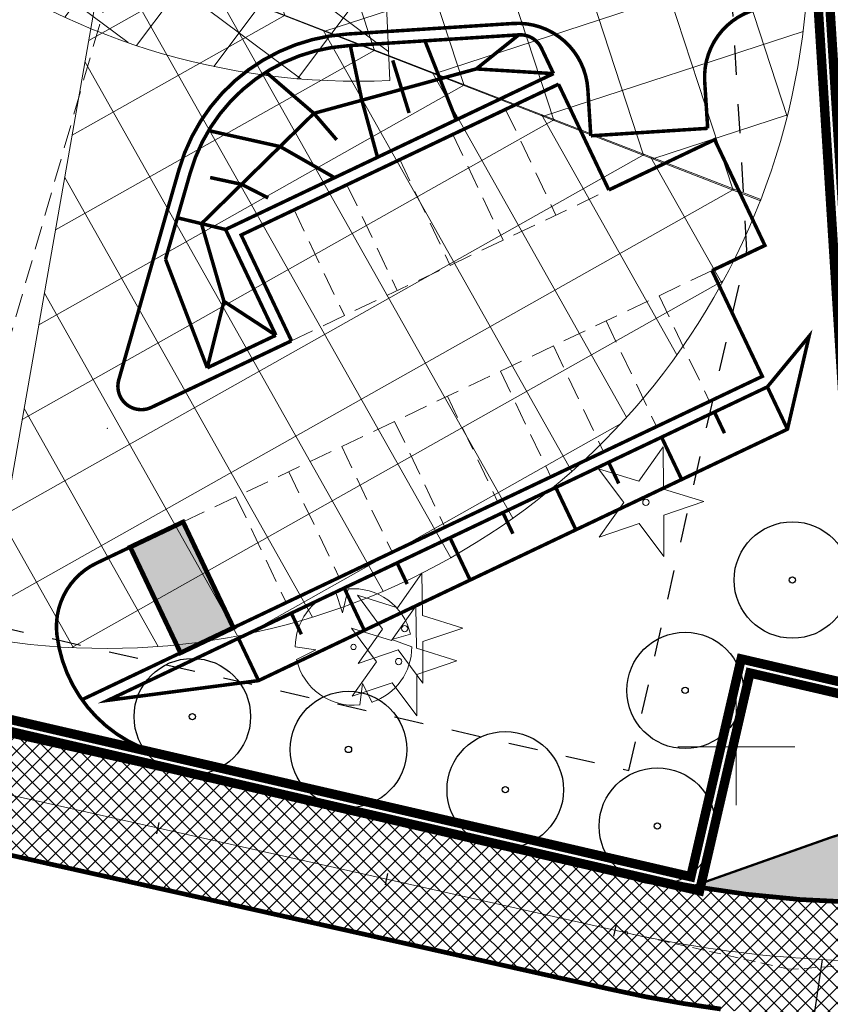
# Model space of a CAD drawing. Extents: x 5459245 to 5462690, y 5971016 to 5972523.
# Tile 5 of 198: x 5462419 to 5462454, y 5972089 to 5972131. Entities that reach past the tile are written whole.
import ezdxf

# ---------------------------------------------------------------- set-up
doc = ezdxf.new("R2010")
doc.units = 0
doc.header["$PDSIZE"] = 0.75
for name, pattern in [('8', [0.5, 0.25, -0.25]), ('HIDDEN', [0.375, 0.25, -0.125]), ('PTTU', [15, 10, -5])]:
    doc.linetypes.add(name, pattern=pattern)
doc.layers.get('0').update_dxf_attribs({"linetype": 'CONTINUOUS', "lineweight": 13})
doc.layers.add('! A3 - Wypełnienie zabruk', color=7, linetype='CONTINUOUS', lineweight=30, true_color=0xcca68a)
doc.layers.add('! DB - ciąg pr', color=7, linetype='CONTINUOUS', lineweight=0, true_color=0xfdb087)
for name, color, linetype, lineweight in [('! DB - Krawężnik betonowy 15x30 z oporem (H 12cm)', 7, 'CONTINUOUS', 50), ('! DB - Krawężnik kamienny 15x30 obniżony do 3cm', 5, 'HIDDEN', 30), ('! DB - Obrzeże betonowe 8x30', 7, 'CONTINUOUS', 30), ('! DB - POMOC', 1, 'CONTINUOUS', 30), ('0Z_BUDYNKI', 7, 'CONTINUOUS', 9), ('0Z_DRZEWA', 94, 'CONTINUOUS', 9), ('A_GRANICA OPRACOWANIA', 7, 'CONTINUOUS', 5), ('A_LINIE MDCP_NIEPRZEKRACZLNA LINIA ZABUDOWY', 1, 'CONTINUOUS', 0), ('A_LINIE PZT', 7, 'CONTINUOUS', 13), ('A_PROJEKTY TOWARZYSZĄCE', 7, 'CONTINUOUS', 20), ('A_RZĘDNE', 5, 'CONTINUOUS', 18), ('A_SCHODY ZEWNĘTRZNE', 7, 'CONTINUOUS', 20), ('A_SKARPY PROJEKTOWANE', 7, 'CONTINUOUS', 20), ('A_ZIELEŃ ISTNIEJĄCA', 7, 'CONTINUOUS', 18), ('A_ZIELEŃ WYSOKA PROJEKTOWANA', 255, 'CONTINUOUS', 18), ('Warstwa 1', 253, 'CONTINUOUS', 0)]:
    doc.layers.add(name, color=color, linetype=linetype, lineweight=lineweight)
for name, color, linetype in [('ADT CCTV', 102, 'CONTINUOUS'), ('C-DROGI-SYTUACJA', 7, 'CONTINUOUS'), ('C-DROGI-SYTUACJA-ETYKIETY', 3, 'CONTINUOUS')]:
    doc.layers.add(name, color=color, linetype=linetype)
doc.dimstyles.new('ISO-25', dxfattribs={"dimtxt": 2.5, "dimasz": 2.5, "dimexe": 1.25, "dimexo": 0.625, "dimtad": 1, "dimtxsty": 'Standard', "dimcen": 2.5, "dimadec": 0, "dimazin": 0, "dimtfac": 1, "dimtmove": 0, "dimatfit": 3, "dimfxl": 1, "dimarcsym": 0})

# ---------------------------------------------------------------- blocks, each defined once
blk = doc.blocks.new('AeccTickLine')
at = {"color": 0, "linetype": 'ByBlock', "lineweight": -2}
blk.add_line((0, 1), (-3.673819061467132e-16, -1), dxfattribs=at)
blk = doc.blocks.new('A$C792F184C')
at = {"layer": '! A3 - Wypełnienie zabruk', "lineweight": 5, "transparency": 33554559}
h = blk.add_hatch(dxfattribs=at)
h.set_pattern_fill('NET', color=256, scale=0.15, angle=45, style=0)
h.set_pattern_definition([(45, (-5462461.02093212, -5972101.945373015), (-0.3367596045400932, 0.3367596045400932), []), (135, (-5462461.02093212, -5972101.945373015), (-0.3367596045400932, -0.3367596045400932), [])])
edge = h.paths.add_edge_path()
edge.add_line((-15.38092285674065, -7.403365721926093), (-53.50893031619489, 1.123285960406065))
edge.add_line((-53.50893031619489, 1.123285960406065), (-54.63516962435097, -3.748353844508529))
edge.add_line((-54.63516962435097, -3.748353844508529), (-16.43151579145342, -12.29174525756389))
edge.add_arc((-4.712715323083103, 39.43875374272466), 53.04125574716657, 257.2358993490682, 264.7809242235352)
edge.add_arc((-4.795757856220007, 38.90281896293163), 52.49999994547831, 264.8179726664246, 270.0262350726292)
edge.add_arc((-4.768971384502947, -19.59717484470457), 5.999999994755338, 2.0275801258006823, 90.02623508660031, ccw=False)
edge.add_line((1.227272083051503, -19.38489146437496), (0.159328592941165, -2.204464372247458))
edge.add_arc((-5.729579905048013, -2.679642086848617), 5.908048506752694, -92.4095424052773, 4.613218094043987, ccw=False)
edge.add_arc((-4.791310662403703, 38.96307541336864), 47.56034850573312, 257.1349004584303, 268.5702917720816, ccw=False)
at = {"layer": '! DB - ciąg pr', "transparency": 33554559}
h = blk.add_hatch(color=256, dxfattribs=at)
h.dxf.hatch_style = 1
edge = h.paths.add_edge_path()
edge.add_arc((-5.828634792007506, -2.584325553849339), 6.000000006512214, 268.5738409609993, 302.5125820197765, ccw=False)
edge.add_arc((-4.79575783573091, 38.90281918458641), 47.50000016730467, 260.20011897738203, 268.57384093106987, ccw=False)
edge.add_line((-12.88061187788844, -7.904072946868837), (-7.003852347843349, -5.824255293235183))
edge.add_arc((-3.667568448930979, -15.25130202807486), 10.00000001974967, 99.68180617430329, 109.4891525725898, ccw=False)
edge.add_arc((-5.828634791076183, -2.584325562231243), 2.85000000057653, 279.6818062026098, 363.6298347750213)
edge.add_line((-2.984352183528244, -2.403891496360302), (-3.945735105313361, 12.75092271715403))
edge.add_line((-3.945735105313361, 12.75092271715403), (-6.01386602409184, 45.35202176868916))
edge.add_line((-6.01386602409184, 45.35202176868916), (-6.304948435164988, 50.16404099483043))
edge.add_line((-6.304948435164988, 50.16404099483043), (-6.450150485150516, 53.72363162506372))
edge.add_line((-6.450150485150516, 53.72363162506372), (-6.505171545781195, 57.1077878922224))
edge.add_line((-6.505171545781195, 57.1077878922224), (-6.409438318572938, 62.97976322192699))
edge.add_line((-6.409438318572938, 62.97976322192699), (-6.167209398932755, 67.19574770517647))
edge.add_line((-6.167209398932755, 67.19574770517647), (-5.726241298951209, 71.83064263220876))
edge.add_line((-5.726241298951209, 71.83064263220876), (-4.930006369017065, 77.42045058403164))
edge.add_line((-4.930006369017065, 77.42045058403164), (-4.067410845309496, 81.9986042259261))
edge.add_line((-4.067410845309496, 81.9986042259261), (-2.989395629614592, 86.73322919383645))
edge.add_line((-2.989395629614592, 86.73322919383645), (-1.217881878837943, 93.14886374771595))
edge.add_line((-1.217881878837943, 93.14886374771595), (0.8142073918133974, 99.2562124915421))
edge.add_line((0.8142073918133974, 99.2562124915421), (3.909423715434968, 107.012181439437))
edge.add_line((3.909423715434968, 107.012181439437), (5.488308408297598, 110.4749169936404))
edge.add_line((5.488308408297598, 110.4749169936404), (7.794632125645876, 115.0918721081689))
edge.add_arc((110.3447429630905, 61.55314890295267), 115.6845716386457, 148.9987876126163, 152.4321194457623, ccw=False)
edge.add_line((11.18497174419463, 121.137206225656), (13.37285226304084, 124.6663384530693))
edge.add_line((13.37285226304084, 124.6663384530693), (13.79051064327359, 123.7885922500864))
edge.add_line((13.79051064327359, 123.7885922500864), (13.9957282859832, 123.1396532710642))
edge.add_line((13.9957282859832, 123.1396532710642), (14.12269076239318, 122.496398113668))
edge.add_line((14.12269076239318, 122.496398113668), (14.17310584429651, 121.3394146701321))
edge.add_line((14.17310584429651, 121.3394146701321), (14.09369199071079, 120.6348103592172))
edge.add_line((14.09369199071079, 120.6348103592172), (13.97983158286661, 120.1151636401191))
edge.add_line((13.97983158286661, 120.1151636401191), (13.74647081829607, 119.4147510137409))
edge.add_line((13.74647081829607, 119.4147510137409), (13.3581861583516, 118.6243466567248))
edge.add_line((13.3581861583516, 118.6243466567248), (12.49767921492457, 117.132135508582))
edge.add_line((12.49767921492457, 117.132135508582), (10.74747308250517, 113.9384502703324))
edge.add_line((10.74747308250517, 113.9384502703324), (9.326732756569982, 111.1684634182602))
edge.add_line((9.326732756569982, 111.1684634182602), (8.46603986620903, 109.4016759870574))
edge.add_line((8.46603986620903, 109.4016759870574), (7.549000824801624, 107.436166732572))
edge.add_line((7.549000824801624, 107.436166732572), (6.728234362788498, 105.5961253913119))
edge.add_line((6.728234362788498, 105.5961253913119), (5.550376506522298, 102.8032313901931))
edge.add_line((5.550376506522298, 102.8032313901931), (4.444735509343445, 99.99060751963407))
edge.add_line((4.444735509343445, 99.99060751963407), (3.366212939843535, 97.03143960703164))
edge.add_line((3.366212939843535, 97.03143960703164), (2.778127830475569, 95.31088835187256))
edge.add_line((2.778127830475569, 95.31088835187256), (1.495462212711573, 91.2313127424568))
edge.add_line((1.495462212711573, 91.2313127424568), (0.919384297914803, 89.21872404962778))
edge.add_line((0.919384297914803, 89.21872404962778), (0.4232359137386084, 87.3725059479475))
edge.add_line((0.4232359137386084, 87.3725059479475), (-0.2401935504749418, 84.70339977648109))
edge.add_line((-0.2401935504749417, 84.70339977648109), (-0.9072286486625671, 81.72144105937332))
edge.add_line((-0.9072286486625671, 81.72144105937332), (-1.277594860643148, 79.8954201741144))
edge.add_line((-1.277594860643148, 79.8954201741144), (-1.68290395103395, 77.7120414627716))
edge.add_line((-1.68290395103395, 77.7120414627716), (-2.151216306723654, 75.18926748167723))
edge.add_line((-2.151216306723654, 75.18926748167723), (-2.403978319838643, 73.07307626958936))
edge.add_line((-2.403978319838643, 73.07307626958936), (-2.625504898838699, 71.23244310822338))
edge.add_line((-2.625504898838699, 71.23244310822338), (-2.845932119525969, 69.25462698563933))
edge.add_line((-2.845932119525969, 69.25462698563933), (-3.006879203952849, 67.47961057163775))
edge.add_line((-3.006879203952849, 67.47961057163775), (-3.103503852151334, 65.920429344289))
edge.add_line((-3.103503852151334, 65.920429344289), (-3.193677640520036, 64.29884186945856))
edge.add_line((-3.193677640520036, 64.29884186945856), (-3.312418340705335, 62.43640213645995))
edge.add_line((-3.312418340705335, 62.43640213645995), (-3.335306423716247, 60.32049998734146))
edge.add_line((-3.335306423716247, 60.32049998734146), (-3.355470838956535, 58.81116073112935))
edge.add_line((-3.355470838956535, 58.81116073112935), (-3.356465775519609, 57.36630311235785))
edge.add_line((-3.356465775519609, 57.36630311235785), (-3.342367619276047, 55.60861492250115))
edge.add_line((-3.342367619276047, 55.60861492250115), (-3.292671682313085, 53.43203059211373))
edge.add_line((-3.292671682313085, 53.43203059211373), (-3.230788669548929, 51.8717244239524))
edge.add_line((-3.230788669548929, 51.8717244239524), (-3.105844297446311, 49.3698443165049))
edge.add_line((-3.105844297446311, 49.3698443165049), (-2.904670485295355, 46.09505888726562))
edge.add_line((-2.904670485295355, 46.09505888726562), (-1.85323345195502, 29.52067157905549))
edge.add_line((-1.85323345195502, 29.52067157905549), (-0.6985566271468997, 11.318857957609))
edge.add_line((-0.6985566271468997, 11.318857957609), (0.159328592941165, -2.204464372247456))
edge.add_arc((-5.828634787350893, -2.584325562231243), 5.999999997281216, -57.48741797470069, 3.6298347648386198, ccw=False)
at = {"layer": '! DB - Krawężnik betonowy 15x30 z oporem (H 12cm)', "lineweight": 50, "const_width": 0.2}
blk.add_lwpolyline([(-53.50893031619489, 1.123285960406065), (-15.16212830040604, -7.452206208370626)], dxfattribs=at)
for points in [[(-47.78322376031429, -5.280653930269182), (-16.43151579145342, -12.29174525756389, 0.02304938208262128), (-11.68493381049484, -13.14360348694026, 0.02304938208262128)], [(-12.88061187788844, -7.904072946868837, -0.01224306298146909), (-15.16212830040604, -7.452206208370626)]]:
    blk.add_lwpolyline(points, format="xyb", dxfattribs=at)
at = {"layer": '! DB - Krawężnik kamienny 15x30 obniżony do 3cm', "color": 57, "lineweight": 50, "ltscale": 5, "const_width": 0.2}
blk.add_lwpolyline([(0.1593325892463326, -2.204527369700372, -0.4402990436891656), (-5.977966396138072, -8.582466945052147, -0.03655352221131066), (-12.88061187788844, -7.904072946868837)], format="xyb", dxfattribs=at)
at = {"layer": '! DB - Obrzeże betonowe 8x30', "const_width": 0.1}
blk.add_lwpolyline([(-12.88061187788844, -7.904072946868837), (-7.003852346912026, -5.824255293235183, -0.04281876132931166), (-5.349332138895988, -5.393732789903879, 0.3836038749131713), (-2.984352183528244, -2.403891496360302, -0.3836038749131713)], format="xyb", dxfattribs=at)
at = {"layer": '! DB - Obrzeże betonowe 8x30', "lineweight": -3}
blk.add_lwpolyline([(-9.210932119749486, -23.8403730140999), (-7.332571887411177, -11.03278525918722)], dxfattribs=at)
at = {"layer": 'C-DROGI-SYTUACJA', "color": 0, "linetype": 'HIDDEN', "lineweight": 5, "ltscale": 2}
for p, q in [((-8.747789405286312, -11.44839459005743), (-15.70772675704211, -9.891944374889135)), ((-1.630247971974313, -10.99687584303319), (-8.747789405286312, -11.44839459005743))]:
    blk.add_line(p, q, dxfattribs=at)
at = {"layer": 'C-DROGI-SYTUACJA', "color": 0, "linetype": 'Continuous', "lineweight": 5, "flags": 128}
blk.add_lwpolyline([(3.701669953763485, -10.65863251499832), (-1.630247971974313, -10.99687584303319, -0.07095938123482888), (-15.70772675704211, -9.891944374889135), (-54.07204997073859, -1.312533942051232)], format="xyb", dxfattribs=at)
at = {"layer": 'C-DROGI-SYTUACJA', "color": 0, "linetype": 'Continuous', "lineweight": 5}
blk.add_circle((-15.70772675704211, -9.891944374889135, -10.36), 0.0625, dxfattribs=at)
at = {"layer": 'C-DROGI-SYTUACJA-ETYKIETY', "color": 7, "linetype": 'Continuous', "lineweight": 30, "xscale": 0.25, "yscale": 0.25, "zscale": 0.25, "rotation": 167.3943557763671}
for p in [(-35.70307525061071, -5.420386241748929, -10.36), (-25.94412257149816, -7.60278002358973, -10.36), (-16.18516989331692, -9.785173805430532, -10.36)]:
    blk.add_blockref('AeccTickLine', p, dxfattribs=at)
blk = doc.blocks.new('A$C2ABE6DFF')
at = {"layer": 'A_ZIELEŃ ISTNIEJĄCA'}
blk.add_lwpolyline([(-0.3035999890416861, 0.8964000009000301), (0.7363500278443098, 2.365799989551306), (0.7587000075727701, 0.5657999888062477), (2.477549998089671, 0.03074996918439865), (0.7724999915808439, -0.546750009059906), (0.7724999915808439, -2.316776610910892), (-0.2812500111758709, -0.9035999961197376), (-1.986300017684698, -1.481099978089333), (-0.9463499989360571, -0.01169998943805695), (-2.022449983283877, 1.431300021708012), (-0.3035999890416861, 0.8964000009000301)], dxfattribs=at)
blk.add_circle((0, 0), 0.1349999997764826, dxfattribs=at)
blk = doc.blocks.new('A$C21973645')
at = {"layer": 'A_ZIELEŃ ISTNIEJĄCA', "flags": 128}
for points in [[(-0.2899902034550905, 3.094739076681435), (-0.5839640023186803, 1.826208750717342), (-0.9535724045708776, 2.958412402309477)], [(3.033069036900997, 0.679703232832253), (2.038323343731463, 0.3958156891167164), (3.108275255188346, 0.01136707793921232)], [(-3.108296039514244, 0), (-2.004181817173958, -0.1493871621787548), (-3.035534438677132, -0.6686067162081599)], [(0.9913765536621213, -2.962827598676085), (0.4843953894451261, -1.944878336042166), (0.3337102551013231, -3.103555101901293)]]:
    blk.add_lwpolyline(points, dxfattribs=at)
at = {"layer": 'A_ZIELEŃ ISTNIEJĄCA'}
blk.add_circle((0, 0), 0.1414942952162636, dxfattribs=at)
for start, end in [(107.8654660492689, 180), (12.63115701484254, 95.35322656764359), (288.4617149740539, 0.2095318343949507), (192.4216251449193, 276.1383003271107)]:
    blk.add_arc((0, 0), 3.108296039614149, start, end, dxfattribs=at)
blk = doc.blocks.new('A$Cc04f4dee')
blk.add_point((37.96900658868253, 15.65498926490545))
at = {"layer": 'A_RZĘDNE', "lineweight": 13, "flags": 128}
blk.add_lwpolyline([(65.55125261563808, 38.00585667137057), (65.55125261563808, 35.08692500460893), (66.14660261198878, 35.68227500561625), (65.55125261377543, 36.27762500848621)], dxfattribs=at)
blk = doc.blocks.new('A$C77183700')
at = {"layer": '0Z_DRZEWA', "color": 86, "lineweight": 30, "true_color": 0x1a7000}
for radius in [2.486636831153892, 0.1349999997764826]:
    blk.add_circle((0, 0), radius, dxfattribs=at)
blk = doc.blocks.new('A770198')
at = {"layer": 'ADT CCTV', "color": 140, "lineweight": 9}
for p, q in [((30.00000000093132, 19.04213309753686), (6.817813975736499, 38.08383079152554)), ((7.785417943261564, 37.28904714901), (7.764564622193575, 0.7773908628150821)), ((4.569007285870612, 34.95642257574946), (10.62946998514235, 34.95296119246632)), ((4.609121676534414, 35.02034632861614), (4.590886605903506, 3.092933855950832)), ((10.95892966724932, 34.68234513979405), (10.9410553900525, 3.386639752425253)), ((14.13244138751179, 32.07564313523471), (14.11754615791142, 5.995888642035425)), ((2.839636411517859, 31.78240977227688), (14.49754247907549, 31.77575145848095)), ((17.30595311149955, 29.46894112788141), (17.29403692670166, 8.605137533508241)), ((1.566013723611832, 28.60813667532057), (18.36561497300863, 28.59854172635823)), ((1.430222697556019, 28.19460952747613), (1.419786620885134, 9.922297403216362)), ((20.47946483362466, 26.8622391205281), (20.47052769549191, 11.21438642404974)), ((0.6887619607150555, 25.43363719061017), (22.23368747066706, 25.42133199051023)), ((23.65297655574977, 24.25553711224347), (23.64701846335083, 13.82363531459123)), ((0.1729617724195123, 22.25893126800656), (26.10175996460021, 22.24412225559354)), ((26.82648827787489, 21.64883510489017), (26.82350923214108, 16.43288420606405)), ((29.99999999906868, 19.04213309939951), (3.91155481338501e-08, 19.04061812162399)), ((30.00000000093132, 19.04213309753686), (6.818171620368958, 9.313225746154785e-10)), ((0.1640640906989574, 15.90893531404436), (26.16757523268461, 15.89408362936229)), ((0.6707827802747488, 12.73364538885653), (22.30502600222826, 12.72128917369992)), ((1.538551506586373, 9.558149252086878), (18.44247677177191, 9.548494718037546)), ((2.801988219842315, 6.382427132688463), (14.57992753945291, 6.375700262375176)), ((4.519988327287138, 3.20644539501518), (10.71737830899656, 3.202905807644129))]:
    blk.add_line(p, q, dxfattribs=at)
blk.add_arc((29.99999999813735, 19.04213309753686), 29.99999999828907, 140.6005380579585, 219.4005380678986, dxfattribs=at)
blk = doc.blocks.new('G$CFAE608CC')
at = {"layer": 'ADT CCTV', "rotation": 90}
blk.add_blockref('A770198', (38.08383079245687, 0), dxfattribs=at)

msp = doc.modelspace()

# ---------------------------------------------------------------- hatches: boundary and pattern name
at = {"true_color": 0xe7e6cf}
h = msp.add_hatch(color=254, dxfattribs=at)
h.dxf.hatch_style = 1
h.paths.add_polyline_path([(5462427.598415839, 5972115.710365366), (5462425.168379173, 5972122.035138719)])
at = {"layer": '0Z_BUDYNKI', "lineweight": 0, "true_color": 0x004f9e}
msp.add_hatch(color=154, dxfattribs=at).paths.add_polyline_path([(5462428.534037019, 5972105.082552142), (5462426.276217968, 5972104.009120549), (5462424.129355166, 5972108.524757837), (5462426.387174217, 5972109.598189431)])

# ---------------------------------------------------------------- linework, layer by layer
for p, q in [((5462428.866904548, 5972121.849758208), (5462431.013767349, 5972117.33412092)), ((5462426.276218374, 5972104.009120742), (5462448.854404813, 5972114.743434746)), ((5462426.387174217, 5972109.598189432), (5462428.534037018, 5972105.082552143)), ((5462424.129355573, 5972108.524758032), (5462426.276218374, 5972104.009120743))]:
    msp.add_line(p, q)
at = {"const_width": 0.1}
msp.add_lwpolyline([(5462448.06, 5972094.450000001), (5462450.209999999, 5972103.75), (5462455.339999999, 5972102.559999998), (5462453.172405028, 5972136.703209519)], dxfattribs=at)
at = {"color": 253, "linetype": 'Continuous', "lineweight": 13, "flags": 128}
for points in [[(5462450, 5972097.5), (5462450, 5972102.5)], [(5462447.5, 5972099.999999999), (5462452.5, 5972099.999999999)]]:
    msp.add_lwpolyline(points, dxfattribs=at)
at = {"layer": '0Z_BUDYNKI', "const_width": 0.2}
msp.add_lwpolyline([(5462424.129355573, 5972108.524758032), (5462426.387174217, 5972109.598189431), (5462428.534037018, 5972105.082552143), (5462426.276218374, 5972104.009120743)], close=True, dxfattribs=at)
at = {"layer": 'A_GRANICA OPRACOWANIA', "color": 236, "linetype": 'HIDDEN', "ltscale": 5, "true_color": 0x8a0045, "const_width": 0.4}
msp.add_lwpolyline([(5462385.18, 5972097.940000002), (5462407.14, 5972103.91), (5462448.06, 5972094.450000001), (5462450.209999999, 5972103.75), (5462455.339999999, 5972102.559999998), (5462452.319999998, 5972150.13), (5462452.009999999, 5972160.32), (5462452.510000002, 5972171.14), (5462453.89, 5972181.299999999), (5462456.12, 5972191.299999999), (5462459.040000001, 5972200.819999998), (5462462.689999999, 5972210.079999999), (5462471.299999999, 5972227.41), (5462464.99, 5972231.390000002), (5462432.19, 5972224.990000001), (5462427.169999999, 5972199.15), (5462410.43, 5972168), (5462406.62, 5972160.900000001)], close=True, dxfattribs=at)
at = {"layer": 'A_GRANICA OPRACOWANIA', "color": 30, "linetype": 'HIDDEN', "ltscale": 5, "true_color": 0xf49506, "const_width": 0.4}
msp.add_lwpolyline([(5462452.623481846, 5972156.597345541), (5462446.984758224, 5972156.524671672), (5462429.329549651, 5972169.527809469), (5462428.421791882, 5972167.789747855), (5462422.656810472, 5972146.803417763), (5462413.902778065, 5972145.447763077), (5462412.881502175, 5972140.833175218), (5462400.563013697, 5972144.664335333), (5462384.403468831, 5972097.210746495), (5462407.149859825, 5972103.394533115), (5462448.434530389, 5972093.850227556), (5462450.584446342, 5972103.149863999), (5462455.881567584, 5972101.921097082), (5462452.819517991, 5972150.153447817), (5462452.623481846, 5972156.597345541)], close=True, dxfattribs=at)
at = {"layer": 'A_LINIE MDCP_NIEPRZEKRACZLNA LINIA ZABUDOWY', "linetype": '8', "lineweight": 30, "ltscale": 5}
msp.add_lwpolyline([(5462393.986526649, 5972110.745553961), (5462445.418116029, 5972098.986781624), (5462450.457925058, 5972121.204147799), (5462448.604916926, 5972152.264910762), (5462448.42115993, 5972167.259424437), (5462449.998318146, 5972179.840954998), (5462452.155586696, 5972190.842155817), (5462455.382698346, 5972201.622879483), (5462459.502382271, 5972212.211874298), (5462463.441793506, 5972219.235776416), (5462467.411545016, 5972225.64254096), (5462467.285778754, 5972226.264598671), (5462435.479156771, 5972219.834005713), (5462431.237414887, 5972198.237966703), (5462411.039315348, 5972160.833834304)], close=True, dxfattribs=at)
at = {"layer": 'A_LINIE PZT', "const_width": 0.15, "flags": 128}
for points in [[(5462433.395408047, 5972130.431780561), (5462440.47881061, 5972130.883326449)], [(5462442.413816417, 5972128.290346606), (5462444.560679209, 5972123.774709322)]]:
    msp.add_lwpolyline(points, dxfattribs=at)
for points in [[(5462426.213631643, 5972124.650147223, -0.3170886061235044), (5462433.395408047, 5972130.431780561)], [(5462433.427216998, 5972129.932793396), (5462440.715643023, 5972130.397408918, -0.3067794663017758), (5462441.682388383, 5972129.828807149), (5462442.199130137, 5972128.741910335)], [(5462426.694315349, 5972124.512513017, -0.3170886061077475), (5462433.427230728, 5972129.932794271, -0.3170886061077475)], [(5462425.608126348, 5972099.640739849, -0.3163195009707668), (5462421.001085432, 5972104.777779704)]]:
    msp.add_lwpolyline(points, format="xyb", dxfattribs=at)
at = {"layer": 'A_LINIE PZT', "const_width": 0.15}
for points in [[(5462430.34751734, 5972117.570998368), (5462428.200654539, 5972122.086635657), (5462442.205138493, 5972128.744766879)], [(5462431.013767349, 5972117.334120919), (5462428.866904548, 5972121.849758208), (5462442.419824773, 5972128.29320315)], [(5462444.560679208, 5972123.774709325), (5462449.076316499, 5972125.921572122), (5462451.223179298, 5972121.405934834), (5462448.965360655, 5972120.332503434)], [(5462448.965360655, 5972120.332503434), (5462451.112223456, 5972115.816866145), (5462426.276218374, 5972104.009120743)], [(5462427.418558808, 5972116.178487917), (5462430.34751734, 5972117.570998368)], [(5462426.387174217, 5972109.598189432), (5462422.691981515, 5972107.841389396)], [(5462422.069440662, 5972102.009098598), (5462426.276218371, 5972104.009120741)]]:
    msp.add_lwpolyline(points, dxfattribs=at)
msp.add_lwpolyline([(5462426.213631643, 5972124.650147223), (5462423.642056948, 5972115.668992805, 0.6457274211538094), (5462425.03279692, 5972114.490596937), (5462431.013767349, 5972117.334120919)], format="xyb", dxfattribs=at)
at = {"layer": 'A_SKARPY PROJEKTOWANE', "const_width": 0.15, "flags": 128}
for points in [[(5462451.455596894, 5972131.58721356, 0.414213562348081), (5462448.653325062, 5972128.401735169)], [(5462440.47881061, 5972130.883326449, -0.4141482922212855), (5462443.663621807, 5972128.081011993)], [(5462422.691981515, 5972107.841389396, 0.3218029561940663), (5462421.001085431, 5972104.777779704)]]:
    msp.add_lwpolyline(points, format="xyb", dxfattribs=at)
at = {"layer": 'A_SKARPY PROJEKTOWANE', "const_width": 0.15}
for points in [[(5462442.199130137, 5972128.741910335), (5462438.900416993, 5972128.94268294), (5462440.715643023, 5972130.397408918)], [(5462434.685620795, 5972125.169773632), (5462434.018567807, 5972127.60600922), (5462433.5251835, 5972129.939038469)], [(5462438.044471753, 5972126.766667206), (5462436.710967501, 5972130.142122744), (5462436.710967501, 5972130.142122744)], [(5462435.336107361, 5972129.30625967), (5462436.034105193, 5972127.061387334)], [(5462438.900416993, 5972128.94268294), (5462431.97064838, 5972127.04527906), (5462427.171796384, 5972122.336739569), (5462428.131814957, 5972119.017372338)], [(5462431.97064838, 5972127.04527906), (5462429.925008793, 5972128.805128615)], [(5462431.97064838, 5972127.04527906), (5462432.944888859, 5972125.914585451)], [(5462432.853489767, 5972124.29872627), (5462430.525985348, 5972125.627804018), (5462427.47464925, 5972126.30884272)], [(5462425.338267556, 5972121.592962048), (5462426.213631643, 5972124.650147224)], [(5462425.636272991, 5972120.817328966), (5462426.694315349, 5972124.512513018)], [(5462427.541548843, 5972124.305317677), (5462428.883026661, 5972124.015765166)], [(5462430.018723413, 5972123.433804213), (5462428.883026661, 5972124.015765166)], [(5462428.200654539, 5972122.086635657), (5462428.200654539, 5972122.086635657), (5462426.142938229, 5972122.586843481)], [(5462427.418558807, 5972116.178487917), (5462425.636272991, 5972120.817328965)], [(5462430.34751734, 5972117.570998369), (5462428.131814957, 5972119.017372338), (5462427.418558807, 5972116.178487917)], [(5462451.326909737, 5972115.365302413), (5462452.185654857, 5972113.559047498)], [(5462449.069091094, 5972114.291871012), (5462449.498463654, 5972113.388743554)], [(5462446.811272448, 5972113.218439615), (5462447.670017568, 5972111.4121847)], [(5462444.553453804, 5972112.145008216), (5462444.982826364, 5972111.241880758)], [(5462442.29563516, 5972111.071576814), (5462443.154380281, 5972109.265321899)], [(5462440.037816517, 5972109.998145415), (5462440.467189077, 5972109.095017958)], [(5462437.779997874, 5972108.924714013), (5462438.638742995, 5972107.118459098)], [(5462435.522179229, 5972107.851282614), (5462435.951551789, 5972106.948155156)], [(5462433.264360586, 5972106.777851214), (5462434.123105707, 5972104.971596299)], [(5462431.006541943, 5972105.704419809), (5462431.435914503, 5972104.801292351)], [(5462428.748723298, 5972104.630988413), (5462429.607468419, 5972102.824733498)]]:
    msp.add_lwpolyline(points, dxfattribs=at)
at = {"layer": 'A_SKARPY PROJEKTOWANE', "const_width": 0.15, "flags": 128}
for points in [[(5462448.653325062, 5972128.401735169), (5462448.78106058, 5972126.405818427)], [(5462443.663621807, 5972128.081011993), (5462443.791268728, 5972126.086479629)], [(5462443.791268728, 5972126.086479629), (5462448.78106058, 5972126.405818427)]]:
    msp.add_lwpolyline(points, dxfattribs=at)
at = {"layer": 'A_SKARPY PROJEKTOWANE', "const_width": 0.15}
msp.add_lwpolyline([(5462423.178643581, 5972101.9828136), (5462429.607468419, 5972102.824733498), (5462452.185654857, 5972113.559047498), (5462453.108659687, 5972117.527183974), (5462453.108659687, 5972117.527183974), (5462453.108659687, 5972117.527183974), (5462451.326909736, 5972115.365302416)], close=True, dxfattribs=at)
at = {"layer": 'Warstwa 1', "color": 7, "linetype": 'PTTU', "lineweight": 13, "ltscale": 0.1}
for p, q in [((5462442.413816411, 5972128.290346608), (5462444.560679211, 5972123.77470932)), ((5462440.155997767, 5972127.216915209), (5462442.302860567, 5972122.70127792)), ((5462437.898179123, 5972126.143483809), (5462440.045041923, 5972121.62784652)), ((5462435.640360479, 5972125.07005241), (5462437.787223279, 5972120.554415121)), ((5462433.382541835, 5972123.99662101), (5462435.529404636, 5972119.480983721)), ((5462431.124723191, 5972122.92318961), (5462433.271585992, 5972118.407552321)), ((5462446.707542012, 5972119.259072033), (5462448.854404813, 5972114.743434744)), ((5462446.707542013, 5972119.259072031), (5462448.854404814, 5972114.743434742)), ((5462444.449723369, 5972118.185640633), (5462446.596586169, 5972113.670003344)), ((5462442.191904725, 5972117.112209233), (5462444.338767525, 5972112.596571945)), ((5462439.934086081, 5972116.038777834), (5462442.080948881, 5972111.523140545)), ((5462437.676267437, 5972114.965346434), (5462439.823130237, 5972110.449709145)), ((5462435.418448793, 5972113.891915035), (5462437.565311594, 5972109.376277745)), ((5462433.160630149, 5972112.818483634), (5462435.30749295, 5972108.302846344)), ((5462430.902811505, 5972111.745052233), (5462433.049674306, 5972107.229414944)), ((5462428.644992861, 5972110.671620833), (5462430.791855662, 5972106.155983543))]:
    msp.add_line(p, q, dxfattribs=at)
for points in [[(5462417.599503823, 5972112.593841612), (5462423.104872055, 5972131.82118986)], [(5462431.013767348, 5972117.33412092), (5462449.076316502, 5972125.921572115)], [(5462426.387174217, 5972109.598189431), (5462448.965360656, 5972120.332503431)]]:
    msp.add_lwpolyline(points, dxfattribs=at)

# ---------------------------------------------------------------- block references
at = {"layer": 'A_PROJEKTY TOWARZYSZĄCE'}
msp.add_blockref('A$C792F184C', (5462461.02093212, 5972101.945373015), dxfattribs=at)
at = {"layer": 'A_SCHODY ZEWNĘTRZNE', "color": 6}
msp.add_blockref('A$Cc04f4dee', (5462385.18, 5972097.940000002), dxfattribs=at)
at = {"layer": 'A_ZIELEŃ ISTNIEJĄCA'}
for p in [(5462446.140837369, 5972110.437177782), (5462435.848292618, 5972105.039448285), (5462435.591488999, 5972103.63937377)]:
    msp.add_blockref('A$C2ABE6DFF', p, dxfattribs=at)
at = {"layer": 'A_ZIELEŃ ISTNIEJĄCA', "xscale": 0.7999999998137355, "yscale": 0.7999999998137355, "zscale": 0.7999999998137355}
msp.add_blockref('A$C21973645', (5462433.662794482, 5972104.261037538), dxfattribs=at)
at = {"layer": 'A_ZIELEŃ WYSOKA PROJEKTOWANA'}
for p in [(5462452.395693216, 5972107.119841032, 20.44), (5462447.816549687, 5972102.407081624, 10.22), (5462426.781670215, 5972101.285919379), (5462433.446455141, 5972099.885149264), (5462440.140524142, 5972098.164911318), (5462446.630905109, 5972096.613503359)]:
    msp.add_blockref('A$C77183700', p, dxfattribs=at)
at = {"layer": 'ADT CCTV'}
for p, rotation in [((5462400.63639965, 5972145.792219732), 323.2115803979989), ((5462457.508773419, 5972125.438070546), 108.128174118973), ((5462421.229500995, 5972098.715253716), 29.43003433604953)]:
    msp.add_blockref('G$CFAE608CC', p, dxfattribs=dict(at, rotation=rotation))

doc.saveas('drawing.dxf')
